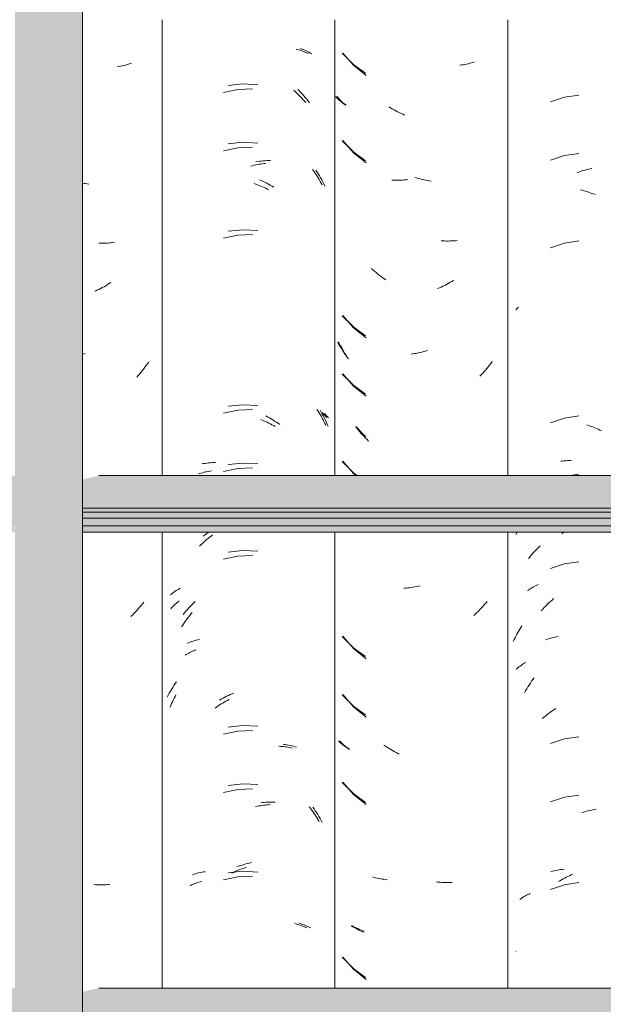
# Model space of a CAD drawing. Header units: metres. Extents: x -28.2 to -1.6, y -1.6 to 5.9.
# Tile 65 of 88: x -15.7 to -15.4, y 3 to 3.5. Entities that reach past the tile are written whole.
import ezdxf

# ---------------------------------------------------------------- set-up
doc = ezdxf.new("R2010")
doc.units = ezdxf.units.M
doc.layers.add('A-GLAZ-CWMG', color=7, linetype='Continuous', lineweight=5)
doc.layers.add('A-ROOF', color=7, linetype='Continuous', lineweight=5)

# ---------------------------------------------------------------- blocks, each defined once
blk = doc.blocks.new('FP_86-CASA 4')
at = {"layer": 'A-GLAZ-CWMG', "color": 9, "true_color": 0xc0c0c0}
for p, q in [((-16.53344, 3.36403), (-16.53303, 3.36454)), ((-16.53303, 3.36454), (-16.5326, 3.36503)), ((-16.5326, 3.36503), (-16.53215, 3.36552)), ((-16.51025, 3.28584), (-16.50937, 3.28595)), ((-16.50937, 3.28595), (-16.50849, 3.28604)), ((-16.50849, 3.28604), (-16.5076, 3.28612)), ((-16.5076, 3.28612), (-16.5067, 3.28617)), ((-16.5067, 3.28617), (-16.5058, 3.28622)), ((-16.5058, 3.28622), (-16.50489, 3.28624)), ((-16.53344, 3.24775), (-16.53299, 3.24883)), ((-16.50965, 3.24842), (-16.50877, 3.24906)), ((-16.52477, 3.22068), (-16.52408, 3.22107)), ((-16.52408, 3.22107), (-16.52338, 3.22145)), ((-16.52338, 3.22145), (-16.52267, 3.22181)), ((-16.52267, 3.22181), (-16.52195, 3.22216)), ((-16.52738, 3.219), (-16.52675, 3.21944)), ((-16.52675, 3.21944), (-16.5261, 3.21986)), ((-16.5261, 3.21986), (-16.52544, 3.22028)), ((-16.52544, 3.22028), (-16.52477, 3.22068)), ((-16.51879, 3.2102), (-16.518, 3.21102)), ((-16.518, 3.21102), (-16.51721, 3.21181)), ((-16.51721, 3.21181), (-16.51641, 3.2126)), ((-16.51641, 3.2126), (-16.51559, 3.21336)), ((-16.51559, 3.21336), (-16.51477, 3.21411)), ((-16.51477, 3.21411), (-16.51394, 3.21485)), ((-16.52032, 3.20853), (-16.51956, 3.20938)), ((-16.51956, 3.20938), (-16.51879, 3.2102)), ((-16.51816, 3.19355), (-16.51737, 3.19381)), ((-16.51737, 3.19381), (-16.51657, 3.19406)), ((-16.51657, 3.19406), (-16.51576, 3.19429)), ((-16.51576, 3.19429), (-16.51494, 3.19451)), ((-16.51494, 3.19451), (-16.51411, 3.19471)), ((-16.51411, 3.19471), (-16.51327, 3.19489)), ((-16.51327, 3.19489), (-16.51242, 3.19506)), ((-16.51242, 3.19506), (-16.51156, 3.19521)), ((-16.52725, 3.16922), (-16.52662, 3.17019)), ((-16.52662, 3.17019), (-16.52597, 3.17116)), ((-16.52597, 3.17116), (-16.52531, 3.17211)), ((-16.52531, 3.17211), (-16.52463, 3.17305)), ((-16.52463, 3.17305), (-16.52394, 3.17397)), ((-16.52908, 3.16622), (-16.52848, 3.16723)), ((-16.52848, 3.16723), (-16.52788, 3.16823)), ((-16.52788, 3.16823), (-16.52725, 3.16922)), ((-16.51536, 3.07383), (-16.51454, 3.07404)), ((-16.51454, 3.07404), (-16.5137, 3.07423)), ((-16.5137, 3.07423), (-16.51286, 3.0744)), ((-16.51286, 3.0744), (-16.51201, 3.07456)), ((-16.51201, 3.07456), (-16.51115, 3.07471)), ((-16.51115, 3.07471), (-16.51028, 3.07483)), ((-16.51028, 3.07483), (-16.5094, 3.07494)), ((-16.5094, 3.07494), (-16.50852, 3.07504)), ((-16.53344, 3.03246), (-16.53337, 3.03255))]:
    blk.add_line(p, q, dxfattribs=at)
blk = doc.blocks.new('FP_87-CASA 4')
at = {"layer": 'A-GLAZ-CWMG', "color": 9, "true_color": 0xc0c0c0}
for p, q in [((-16.62297, 3.49679), (-16.6174, 3.49049)), ((-16.56153, 3.49063), (-16.5624, 3.49051)), ((-16.56067, 3.49077), (-16.56153, 3.49063)), ((-16.55982, 3.49093), (-16.56067, 3.49077)), ((-16.55897, 3.4911), (-16.55982, 3.49093)), ((-16.55814, 3.49129), (-16.55897, 3.4911)), ((-16.55731, 3.49149), (-16.55814, 3.49129)), ((-16.55649, 3.49171), (-16.55731, 3.49149)), ((-16.55567, 3.49194), (-16.55649, 3.49171)), ((-16.55487, 3.49219), (-16.55567, 3.49194)), ((-16.6174, 3.49049), (-16.61085, 3.48518)), ((-16.62565, 3.47398), (-16.62613, 3.47454)), ((-16.62516, 3.47342), (-16.62565, 3.47398)), ((-16.62465, 3.47288), (-16.62516, 3.47342)), ((-16.62413, 3.47234), (-16.62465, 3.47288)), ((-16.6236, 3.47181), (-16.62413, 3.47234)), ((-16.62305, 3.4713), (-16.6236, 3.47181)), ((-16.62248, 3.47079), (-16.62305, 3.4713)), ((-16.6219, 3.47029), (-16.62248, 3.47079)), ((-16.62131, 3.46981), (-16.6219, 3.47029)), ((-16.59827, 3.4685), (-16.59916, 3.46904)), ((-16.59737, 3.46797), (-16.59827, 3.4685)), ((-16.59647, 3.46745), (-16.59737, 3.46797)), ((-16.59557, 3.46696), (-16.59647, 3.46745)), ((-16.59466, 3.46648), (-16.59557, 3.46696)), ((-16.59374, 3.46601), (-16.59466, 3.46648)), ((-16.59283, 3.46557), (-16.59374, 3.46601)), ((-16.5919, 3.46514), (-16.59283, 3.46557)), ((-16.59098, 3.46472), (-16.5919, 3.46514)), ((-16.62297, 3.45158), (-16.6174, 3.44527)), ((-16.6174, 3.44527), (-16.61085, 3.43997)), ((-16.59664, 3.43105), (-16.59754, 3.43109)), ((-16.59573, 3.43103), (-16.59664, 3.43105)), ((-16.59482, 3.43103), (-16.59573, 3.43103)), ((-16.59391, 3.43104), (-16.59482, 3.43103)), ((-16.59299, 3.43107), (-16.59391, 3.43104)), ((-16.59207, 3.43111), (-16.59299, 3.43107)), ((-16.59115, 3.43118), (-16.59207, 3.43111)), ((-16.59022, 3.43126), (-16.59115, 3.43118)), ((-16.58929, 3.43135), (-16.59022, 3.43126)), ((-16.58479, 3.43228), (-16.58573, 3.43258)), ((-16.58385, 3.43199), (-16.58479, 3.43228)), ((-16.58291, 3.43173), (-16.58385, 3.43199)), ((-16.58197, 3.43148), (-16.58291, 3.43173)), ((-16.58103, 3.43125), (-16.58197, 3.43148)), ((-16.58008, 3.43103), (-16.58103, 3.43125)), ((-16.57914, 3.43084), (-16.58008, 3.43103)), ((-16.5782, 3.43066), (-16.57914, 3.43084)), ((-16.57726, 3.43049), (-16.5782, 3.43066)), ((-16.57111, 3.3997), (-16.57203, 3.39975)), ((-16.57019, 3.39967), (-16.57111, 3.3997)), ((-16.56927, 3.39965), (-16.57019, 3.39967)), ((-16.56836, 3.39965), (-16.56927, 3.39965)), ((-16.56746, 3.39967), (-16.56836, 3.39965)), ((-16.56656, 3.3997), (-16.56746, 3.39967)), ((-16.56566, 3.39975), (-16.56656, 3.3997)), ((-16.56477, 3.39982), (-16.56566, 3.39975)), ((-16.56389, 3.3999), (-16.56477, 3.39982)), ((-16.60744, 3.38473), (-16.60825, 3.38544)), ((-16.60662, 3.38403), (-16.60744, 3.38473)), ((-16.60579, 3.38335), (-16.60662, 3.38403)), ((-16.60495, 3.38268), (-16.60579, 3.38335)), ((-16.60411, 3.38203), (-16.60495, 3.38268)), ((-16.60326, 3.38139), (-16.60411, 3.38203)), ((-16.6024, 3.38077), (-16.60326, 3.38139)), ((-16.60153, 3.38017), (-16.6024, 3.38077)), ((-16.60066, 3.37958), (-16.60153, 3.38017)), ((-16.56665, 3.37867), (-16.56755, 3.37816)), ((-16.56575, 3.3792), (-16.56665, 3.37867)), ((-16.57305, 3.37545), (-16.57398, 3.37506)), ((-16.57212, 3.37586), (-16.57305, 3.37545)), ((-16.5712, 3.37629), (-16.57212, 3.37586)), ((-16.57028, 3.37673), (-16.5712, 3.37629)), ((-16.56936, 3.37719), (-16.57028, 3.37673)), ((-16.56845, 3.37767), (-16.56936, 3.37719)), ((-16.56755, 3.37816), (-16.56845, 3.37767)), ((-16.62297, 3.36115), (-16.6174, 3.35484)), ((-16.6174, 3.35484), (-16.61085, 3.34954)), ((-16.6246, 3.34657), (-16.62511, 3.34759)), ((-16.62408, 3.34555), (-16.6246, 3.34657)), ((-16.62354, 3.34455), (-16.62408, 3.34555)), ((-16.62299, 3.34355), (-16.62354, 3.34455)), ((-16.62243, 3.34257), (-16.62299, 3.34355)), ((-16.57924, 3.34303), (-16.58018, 3.34275)), ((-16.62185, 3.34159), (-16.62243, 3.34257)), ((-16.62125, 3.34063), (-16.62185, 3.34159)), ((-16.62065, 3.33968), (-16.62125, 3.34063)), ((-16.62003, 3.33874), (-16.62065, 3.33968)), ((-16.58676, 3.34127), (-16.5877, 3.34113)), ((-16.58582, 3.34143), (-16.58676, 3.34127)), ((-16.58488, 3.3416), (-16.58582, 3.34143)), ((-16.58394, 3.3418), (-16.58488, 3.3416)), ((-16.583, 3.34201), (-16.58394, 3.3418)), ((-16.58206, 3.34224), (-16.583, 3.34201)), ((-16.58112, 3.34248), (-16.58206, 3.34224)), ((-16.58018, 3.34275), (-16.58112, 3.34248)), ((-16.54915, 3.33297), (-16.54988, 3.33214)), ((-16.54843, 3.33381), (-16.54915, 3.33297)), ((-16.54773, 3.33467), (-16.54843, 3.33381)), ((-16.54703, 3.33554), (-16.54773, 3.33467)), ((-16.54635, 3.33642), (-16.54703, 3.33554)), ((-16.54568, 3.33732), (-16.54635, 3.33642)), ((-16.62297, 3.33101), (-16.6174, 3.3247)), ((-16.55136, 3.33051), (-16.55212, 3.32972)), ((-16.55061, 3.33132), (-16.55136, 3.33051)), ((-16.54988, 3.33214), (-16.55061, 3.33132)), ((-16.6174, 3.3247), (-16.61085, 3.3194)), ((-16.61561, 3.30267), (-16.61631, 3.30353)), ((-16.6149, 3.30182), (-16.61561, 3.30267)), ((-16.61417, 3.30098), (-16.6149, 3.30182)), ((-16.61344, 3.30016), (-16.61417, 3.30098)), ((-16.61269, 3.29935), (-16.61344, 3.30016)), ((-16.61194, 3.29856), (-16.61269, 3.29935)), ((-16.61117, 3.29778), (-16.61194, 3.29856)), ((-16.61039, 3.29701), (-16.61117, 3.29778)), ((-16.60961, 3.29626), (-16.61039, 3.29701)), ((-16.62297, 3.28579), (-16.6174, 3.27949)), ((-16.6174, 3.27949), (-16.61605, 3.27839)), ((-16.58481, 3.22105), (-16.58575, 3.22087)), ((-16.58387, 3.22124), (-16.58481, 3.22105)), ((-16.58292, 3.22146), (-16.58387, 3.22124)), ((-16.59042, 3.22024), (-16.59135, 3.22016)), ((-16.58949, 3.22033), (-16.59042, 3.22024)), ((-16.58856, 3.22044), (-16.58949, 3.22033)), ((-16.58762, 3.22057), (-16.58856, 3.22044)), ((-16.58668, 3.22071), (-16.58762, 3.22057)), ((-16.58575, 3.22087), (-16.58668, 3.22071)), ((-16.55055, 3.21082), (-16.5513, 3.21001)), ((-16.54981, 3.21163), (-16.55055, 3.21082)), ((-16.54909, 3.21247), (-16.54981, 3.21163)), ((-16.54837, 3.21331), (-16.54909, 3.21247)), ((-16.55439, 3.20693), (-16.55519, 3.20619)), ((-16.55361, 3.20768), (-16.55439, 3.20693)), ((-16.55283, 3.20844), (-16.55361, 3.20768)), ((-16.55206, 3.20922), (-16.55283, 3.20844)), ((-16.5513, 3.21001), (-16.55206, 3.20922)), ((-16.62297, 3.19536), (-16.6174, 3.18906)), ((-16.6174, 3.18906), (-16.61085, 3.18375)), ((-16.62297, 3.16522), (-16.6174, 3.15892)), ((-16.6174, 3.15892), (-16.61085, 3.15361)), ((-16.6242, 3.14084), (-16.62472, 3.14138)), ((-16.62367, 3.14031), (-16.6242, 3.14084)), ((-16.62312, 3.13979), (-16.62367, 3.14031)), ((-16.62256, 3.13929), (-16.62312, 3.13979)), ((-16.62198, 3.13879), (-16.62256, 3.13929)), ((-16.62139, 3.1383), (-16.62198, 3.13879)), ((-16.62079, 3.13783), (-16.62139, 3.1383)), ((-16.62017, 3.13736), (-16.62079, 3.13783)), ((-16.61954, 3.13691), (-16.62017, 3.13736)), ((-16.6008, 3.13853), (-16.60168, 3.13913)), ((-16.59993, 3.13796), (-16.6008, 3.13853)), ((-16.59904, 3.1374), (-16.59993, 3.13796)), ((-16.59815, 3.13685), (-16.59904, 3.1374)), ((-16.59725, 3.13633), (-16.59815, 3.13685)), ((-16.59635, 3.13582), (-16.59725, 3.13633)), ((-16.59545, 3.13532), (-16.59635, 3.13582)), ((-16.59454, 3.13484), (-16.59545, 3.13532)), ((-16.59362, 3.13438), (-16.59454, 3.13484)), ((-16.62297, 3.12001), (-16.6174, 3.1137)), ((-16.6174, 3.1137), (-16.61085, 3.1084)), ((-16.60681, 3.07079), (-16.60763, 3.07102)), ((-16.60598, 3.07059), (-16.60681, 3.07079)), ((-16.60515, 3.07039), (-16.60598, 3.07059)), ((-16.6043, 3.07022), (-16.60515, 3.07039)), ((-16.60345, 3.07005), (-16.6043, 3.07022)), ((-16.6026, 3.06991), (-16.60345, 3.07005)), ((-16.60173, 3.06978), (-16.6026, 3.06991)), ((-16.60086, 3.06966), (-16.60173, 3.06978)), ((-16.59998, 3.06957), (-16.60086, 3.06966)), ((-16.57376, 3.06832), (-16.57469, 3.06842)), ((-16.57283, 3.06824), (-16.57376, 3.06832)), ((-16.57191, 3.06818), (-16.57283, 3.06824)), ((-16.57099, 3.06813), (-16.57191, 3.06818)), ((-16.57007, 3.0681), (-16.57099, 3.06813)), ((-16.56915, 3.06808), (-16.57007, 3.0681)), ((-16.56824, 3.06809), (-16.56915, 3.06808)), ((-16.56734, 3.0681), (-16.56824, 3.06809)), ((-16.56644, 3.06814), (-16.56734, 3.0681)), ((-16.61778, 3.04531), (-16.61844, 3.04573)), ((-16.6171, 3.0449), (-16.61778, 3.04531)), ((-16.61642, 3.04451), (-16.6171, 3.0449)), ((-16.61572, 3.04412), (-16.61642, 3.04451)), ((-16.615, 3.04375), (-16.61572, 3.04412)), ((-16.61428, 3.04339), (-16.615, 3.04375)), ((-16.61355, 3.04305), (-16.61428, 3.04339)), ((-16.6128, 3.04271), (-16.61355, 3.04305)), ((-16.61205, 3.0424), (-16.6128, 3.04271)), ((-16.62297, 3.02958), (-16.6174, 3.02327)), ((-16.6174, 3.02327), (-16.61085, 3.01797))]:
    blk.add_line(p, q, dxfattribs=at)
blk = doc.blocks.new('FP_88-CASA 4')
at = {"layer": 'A-GLAZ-CWMG', "color": 9, "true_color": 0xc0c0c0}
for p, q in [((-16.64491, 3.49913), (-16.64414, 3.49884)), ((-16.64414, 3.49884), (-16.64338, 3.49854)), ((-16.64338, 3.49854), (-16.64263, 3.49822)), ((-16.64263, 3.49822), (-16.64189, 3.49789)), ((-16.64189, 3.49789), (-16.64116, 3.49754)), ((-16.64116, 3.49754), (-16.64045, 3.49718)), ((-16.64045, 3.49718), (-16.63975, 3.4968)), ((-16.63975, 3.4968), (-16.63906, 3.49642)), ((-16.67459, 3.48083), (-16.68219, 3.48006)), ((-16.66696, 3.48042), (-16.67459, 3.48083)), ((-16.64618, 3.47793), (-16.64539, 3.47713)), ((-16.64539, 3.47713), (-16.64461, 3.47631)), ((-16.64461, 3.47631), (-16.64384, 3.47548)), ((-16.64384, 3.47548), (-16.64309, 3.47463)), ((-16.64309, 3.47463), (-16.64234, 3.47377)), ((-16.64234, 3.47377), (-16.64161, 3.47289)), ((-16.64161, 3.47289), (-16.64089, 3.472)), ((-16.64089, 3.472), (-16.64018, 3.4711)), ((-16.67459, 3.45069), (-16.68219, 3.44992)), ((-16.66696, 3.45028), (-16.67459, 3.45069)), ((-16.66785, 3.44058), (-16.6669, 3.44073)), ((-16.6669, 3.44073), (-16.66595, 3.44087)), ((-16.66595, 3.44087), (-16.66501, 3.44098)), ((-16.66501, 3.44098), (-16.66407, 3.44108)), ((-16.66407, 3.44108), (-16.66313, 3.44116)), ((-16.66313, 3.44116), (-16.6622, 3.44122)), ((-16.6622, 3.44122), (-16.66127, 3.44127)), ((-16.66127, 3.44127), (-16.66034, 3.44129)), ((-16.63684, 3.43625), (-16.63621, 3.43526)), ((-16.63621, 3.43526), (-16.63559, 3.43427)), ((-16.66608, 3.43134), (-16.66513, 3.43092)), ((-16.66513, 3.43092), (-16.66419, 3.43048)), ((-16.66419, 3.43048), (-16.66326, 3.43002)), ((-16.66326, 3.43002), (-16.66232, 3.42955)), ((-16.66232, 3.42955), (-16.66139, 3.42905)), ((-16.63559, 3.43427), (-16.63499, 3.43327)), ((-16.63499, 3.43327), (-16.63441, 3.43225)), ((-16.63441, 3.43225), (-16.63384, 3.43122)), ((-16.63384, 3.43122), (-16.63328, 3.43018)), ((-16.63328, 3.43018), (-16.63274, 3.42913)), ((-16.66139, 3.42905), (-16.66047, 3.42854)), ((-16.66047, 3.42854), (-16.65955, 3.42802)), ((-16.65955, 3.42802), (-16.65863, 3.42747)), ((-16.63274, 3.42913), (-16.63221, 3.42807)), ((-16.67459, 3.40548), (-16.68219, 3.40471)), ((-16.66696, 3.40507), (-16.67459, 3.40548)), ((-16.67459, 3.31505), (-16.68219, 3.31428)), ((-16.66696, 3.31464), (-16.67459, 3.31505)), ((-16.66281, 3.30922), (-16.66187, 3.30874)), ((-16.66187, 3.30874), (-16.66095, 3.30824)), ((-16.66095, 3.30824), (-16.66003, 3.30772)), ((-16.66003, 3.30772), (-16.65911, 3.30718)), ((-16.63471, 3.31221), (-16.63413, 3.31119)), ((-16.63413, 3.31119), (-16.63357, 3.31015)), ((-16.63357, 3.31015), (-16.63302, 3.30911)), ((-16.63302, 3.30911), (-16.63248, 3.30805)), ((-16.63248, 3.30805), (-16.63197, 3.30699)), ((-16.6324, 3.31048), (-16.63187, 3.30994)), ((-16.63187, 3.30994), (-16.63135, 3.30938)), ((-16.63135, 3.30938), (-16.63086, 3.30881)), ((-16.63086, 3.30881), (-16.63038, 3.30824)), ((-16.65911, 3.30718), (-16.6582, 3.30663)), ((-16.6582, 3.30663), (-16.65729, 3.30606)), ((-16.65729, 3.30606), (-16.65639, 3.30547)), ((-16.65639, 3.30547), (-16.6555, 3.30486)), ((-16.63197, 3.30699), (-16.63147, 3.30592)), ((-16.63147, 3.30592), (-16.63098, 3.30483)), ((-16.63098, 3.30483), (-16.63051, 3.30374)), ((-16.6958, 3.28444), (-16.69494, 3.2846)), ((-16.69494, 3.2846), (-16.69408, 3.28473)), ((-16.69408, 3.28473), (-16.69321, 3.28485)), ((-16.69321, 3.28485), (-16.69233, 3.28496)), ((-16.69233, 3.28496), (-16.69144, 3.28505)), ((-16.69144, 3.28505), (-16.69055, 3.28512)), ((-16.69055, 3.28512), (-16.68965, 3.28517)), ((-16.68965, 3.28517), (-16.68875, 3.2852)), ((-16.67459, 3.2849), (-16.68219, 3.28414)), ((-16.66696, 3.28449), (-16.67459, 3.2849)), ((-16.69521, 3.24705), (-16.69435, 3.24774)), ((-16.69435, 3.24774), (-16.69348, 3.2484)), ((-16.69348, 3.2484), (-16.69261, 3.24905)), ((-16.67459, 3.23969), (-16.68219, 3.23892)), ((-16.66696, 3.23928), (-16.67459, 3.23969)), ((-16.71221, 3.21672), (-16.71161, 3.21719)), ((-16.71161, 3.21719), (-16.71101, 3.21765)), ((-16.71101, 3.21765), (-16.71039, 3.2181)), ((-16.71039, 3.2181), (-16.70975, 3.21854)), ((-16.70975, 3.21854), (-16.7091, 3.21897)), ((-16.7091, 3.21897), (-16.70844, 3.21938)), ((-16.70844, 3.21938), (-16.70777, 3.21978)), ((-16.70777, 3.21978), (-16.70708, 3.22017)), ((-16.70254, 3.21006), (-16.70177, 3.21089)), ((-16.70177, 3.21089), (-16.70098, 3.2117)), ((-16.70098, 3.2117), (-16.70018, 3.21249)), ((-16.70018, 3.21249), (-16.69938, 3.21327)), ((-16.70552, 3.20662), (-16.7048, 3.2075)), ((-16.7048, 3.2075), (-16.70406, 3.20837)), ((-16.70406, 3.20837), (-16.7033, 3.20922)), ((-16.7033, 3.20922), (-16.70254, 3.21006)), ((-16.70346, 3.19175), (-16.70269, 3.19205)), ((-16.70269, 3.19205), (-16.70192, 3.19234)), ((-16.70192, 3.19234), (-16.70114, 3.19262)), ((-16.70114, 3.19262), (-16.70035, 3.19287)), ((-16.70035, 3.19287), (-16.69954, 3.19312)), ((-16.69954, 3.19312), (-16.69873, 3.19334)), ((-16.69873, 3.19334), (-16.6979, 3.19355)), ((-16.6979, 3.19355), (-16.69707, 3.19375)), ((-16.71026, 3.16994), (-16.70962, 3.17091)), ((-16.70962, 3.17091), (-16.70897, 3.17188)), ((-16.71323, 3.16489), (-16.71267, 3.16593)), ((-16.71267, 3.16593), (-16.71209, 3.16695)), ((-16.71209, 3.16695), (-16.71149, 3.16796)), ((-16.71149, 3.16796), (-16.71088, 3.16895)), ((-16.71088, 3.16895), (-16.71026, 3.16994)), ((-16.68208, 3.16482), (-16.68114, 3.16525)), ((-16.68114, 3.16525), (-16.6802, 3.16566)), ((-16.6802, 3.16566), (-16.67925, 3.16605)), ((-16.71378, 3.16385), (-16.71323, 3.16489)), ((-16.68674, 3.16242), (-16.68582, 3.16293)), ((-16.68582, 3.16293), (-16.68489, 3.16343)), ((-16.68489, 3.16343), (-16.68396, 3.16392)), ((-16.68396, 3.16392), (-16.68302, 3.16438)), ((-16.68302, 3.16438), (-16.68208, 3.16482)), ((-16.67459, 3.14926), (-16.68219, 3.14849)), ((-16.66696, 3.14885), (-16.67459, 3.14926)), ((-16.65356, 3.13949), (-16.65269, 3.13937)), ((-16.65269, 3.13937), (-16.65183, 3.13923)), ((-16.65183, 3.13923), (-16.65098, 3.13908)), ((-16.65098, 3.13908), (-16.65013, 3.1389)), ((-16.65013, 3.1389), (-16.64929, 3.13872)), ((-16.64929, 3.13872), (-16.64847, 3.13851)), ((-16.64847, 3.13851), (-16.64765, 3.13829)), ((-16.64765, 3.13829), (-16.64684, 3.13806)), ((-16.67459, 3.11912), (-16.68219, 3.11835)), ((-16.66696, 3.11871), (-16.67459, 3.11912)), ((-16.66543, 3.10936), (-16.66449, 3.10947)), ((-16.66449, 3.10947), (-16.66355, 3.10956)), ((-16.66355, 3.10956), (-16.66262, 3.10963)), ((-16.66262, 3.10963), (-16.66169, 3.10968)), ((-16.66169, 3.10968), (-16.66076, 3.10971)), ((-16.66076, 3.10971), (-16.65984, 3.10973)), ((-16.65984, 3.10973), (-16.65892, 3.10973)), ((-16.65892, 3.10973), (-16.65801, 3.10971)), ((-16.6385, 3.10712), (-16.63784, 3.10617)), ((-16.63784, 3.10617), (-16.63719, 3.10521)), ((-16.63719, 3.10521), (-16.63655, 3.10423)), ((-16.63655, 3.10423), (-16.63593, 3.10325)), ((-16.63593, 3.10325), (-16.63532, 3.10225)), ((-16.63532, 3.10225), (-16.63473, 3.10124)), ((-16.63473, 3.10124), (-16.63415, 3.10022)), ((-16.63415, 3.10022), (-16.63358, 3.09918)), ((-16.67113, 3.0782), (-16.67017, 3.07842)), ((-16.69667, 3.07327), (-16.69582, 3.07344)), ((-16.69582, 3.07344), (-16.69497, 3.07359)), ((-16.69497, 3.07359), (-16.6941, 3.07373)), ((-16.67459, 3.07391), (-16.68219, 3.07314)), ((-16.67781, 3.07618), (-16.67686, 3.07652)), ((-16.67686, 3.07652), (-16.6759, 3.07685)), ((-16.6759, 3.07685), (-16.67495, 3.07716)), ((-16.67495, 3.07716), (-16.67399, 3.07745)), ((-16.66696, 3.0735), (-16.67459, 3.07391)), ((-16.67399, 3.07745), (-16.67304, 3.07772)), ((-16.67304, 3.07772), (-16.67208, 3.07797)), ((-16.67208, 3.07797), (-16.67113, 3.0782)), ((-16.70076, 3.07217), (-16.69996, 3.07242)), ((-16.69996, 3.07242), (-16.69915, 3.07266)), ((-16.69915, 3.07266), (-16.69833, 3.07288)), ((-16.69833, 3.07288), (-16.6975, 3.07308)), ((-16.6975, 3.07308), (-16.69667, 3.07327)), ((-16.64564, 3.04724), (-16.64486, 3.04697)), ((-16.64486, 3.04697), (-16.64409, 3.04668)), ((-16.64409, 3.04668), (-16.64333, 3.04637)), ((-16.64333, 3.04637), (-16.64258, 3.04605)), ((-16.64258, 3.04605), (-16.64184, 3.04572)), ((-16.64184, 3.04572), (-16.64112, 3.04537)), ((-16.64112, 3.04537), (-16.6404, 3.04501)), ((-16.6404, 3.04501), (-16.6397, 3.04464))]:
    blk.add_line(p, q, dxfattribs=at)
blk = doc.blocks.new('Rectangular Mullion - Telha Fibrocimento - Ondulada-V85-CASA 4')
at = {"layer": 'A-GLAZ-CWMG'}
for p, q in [((-16.53757, 3.27839), (-16.53757, 3.51402)), ((-16.53757, 3.0136), (-16.53757, 3.24922))]:
    blk.add_line(p, q, dxfattribs=at)
for name in ['FP_88-CASA 4', 'FP_86-CASA 4', 'FP_87-CASA 4']:
    blk.add_blockref(name, (0, 0), dxfattribs=at)
blk = doc.blocks.new('FP_107-CASA 4')
at = {"layer": 'A-GLAZ-CWMG', "color": 9, "true_color": 0xc0c0c0}
for p, q in [((-16.5084, 3.4739), (-16.51555, 3.47152)), ((-16.50093, 3.47502), (-16.5084, 3.4739)), ((-16.50093, 3.44487), (-16.5084, 3.44376)), ((-16.5084, 3.44376), (-16.51555, 3.44138)), ((-16.50181, 3.43501), (-16.50097, 3.4353)), ((-16.50097, 3.4353), (-16.50013, 3.43559)), ((-16.50013, 3.43559), (-16.49929, 3.43586)), ((-16.49929, 3.43586), (-16.49845, 3.43611)), ((-16.49845, 3.43611), (-16.49761, 3.43634)), ((-16.49761, 3.43634), (-16.49677, 3.43656)), ((-16.49677, 3.43656), (-16.49593, 3.43676)), ((-16.49593, 3.43676), (-16.4951, 3.43695)), ((-16.4951, 3.43695), (-16.49426, 3.43712)), ((-16.50005, 3.4261), (-16.49921, 3.42589)), ((-16.49921, 3.42589), (-16.49837, 3.42566)), ((-16.49837, 3.42566), (-16.49753, 3.42541)), ((-16.49753, 3.42541), (-16.49669, 3.42515)), ((-16.49669, 3.42515), (-16.49585, 3.42487)), ((-16.49585, 3.42487), (-16.49501, 3.42458)), ((-16.49501, 3.42458), (-16.49418, 3.42427)), ((-16.49418, 3.42427), (-16.49334, 3.42395)), ((-16.49334, 3.42395), (-16.49251, 3.4236)), ((-16.50093, 3.39966), (-16.5084, 3.39855)), ((-16.5084, 3.39855), (-16.51555, 3.39616)), ((-16.5084, 3.30812), (-16.51555, 3.30574)), ((-16.50093, 3.30923), (-16.5084, 3.30812)), ((-16.49676, 3.3046), (-16.49592, 3.30433)), ((-16.49592, 3.30433), (-16.49508, 3.30403)), ((-16.49508, 3.30403), (-16.49425, 3.30373)), ((-16.49425, 3.30373), (-16.49341, 3.3034)), ((-16.49341, 3.3034), (-16.49258, 3.30306)), ((-16.49258, 3.30306), (-16.49175, 3.30271)), ((-16.49175, 3.30271), (-16.49092, 3.30233)), ((-16.49092, 3.30233), (-16.49009, 3.30194)), ((-16.49009, 3.30194), (-16.48927, 3.30154)), ((-16.50093, 3.27909), (-16.50559, 3.27839)), ((-16.52232, 3.24079), (-16.52161, 3.24149)), ((-16.52161, 3.24149), (-16.5209, 3.24217)), ((-16.52696, 3.23556), (-16.52633, 3.23634)), ((-16.52633, 3.23634), (-16.52568, 3.23712)), ((-16.52568, 3.23712), (-16.52503, 3.23788)), ((-16.52503, 3.23788), (-16.52437, 3.23862)), ((-16.52437, 3.23862), (-16.52369, 3.23936)), ((-16.52369, 3.23936), (-16.52301, 3.24008)), ((-16.52301, 3.24008), (-16.52232, 3.24079)), ((-16.5084, 3.23276), (-16.51555, 3.23038)), ((-16.50093, 3.23387), (-16.5084, 3.23276)), ((-16.53086, 3.19993), (-16.53031, 3.20079)), ((-16.53391, 3.1946), (-16.53343, 3.19551)), ((-16.53343, 3.19551), (-16.53294, 3.19642)), ((-16.53294, 3.19642), (-16.53244, 3.19731)), ((-16.53244, 3.19731), (-16.53193, 3.19819)), ((-16.53193, 3.19819), (-16.5314, 3.19907)), ((-16.5314, 3.19907), (-16.53086, 3.19993)), ((-16.53482, 3.19275), (-16.53437, 3.19368)), ((-16.53437, 3.19368), (-16.53391, 3.1946)), ((-16.53133, 3.17997), (-16.53078, 3.18036)), ((-16.53078, 3.18036), (-16.53022, 3.18074)), ((-16.53022, 3.18074), (-16.52965, 3.18111)), ((-16.52965, 3.18111), (-16.52907, 3.18147)), ((-16.52907, 3.18147), (-16.52848, 3.18182)), ((-16.53339, 3.1783), (-16.53289, 3.17873)), ((-16.53289, 3.17873), (-16.53238, 3.17915)), ((-16.53238, 3.17915), (-16.53186, 3.17956)), ((-16.53186, 3.17956), (-16.53133, 3.17997)), ((-16.5182, 3.15414), (-16.51745, 3.15476)), ((-16.51745, 3.15476), (-16.5167, 3.15536)), ((-16.5167, 3.15536), (-16.51593, 3.15595)), ((-16.51593, 3.15595), (-16.51516, 3.15652)), ((-16.51516, 3.15652), (-16.51439, 3.15707)), ((-16.51439, 3.15707), (-16.51361, 3.15762)), ((-16.51361, 3.15762), (-16.51282, 3.15814)), ((-16.51968, 3.15287), (-16.51894, 3.15351)), ((-16.51894, 3.15351), (-16.5182, 3.15414)), ((-16.5084, 3.14233), (-16.51555, 3.13995)), ((-16.50093, 3.14345), (-16.5084, 3.14233)), ((-16.5084, 3.11219), (-16.51555, 3.10981)), ((-16.50093, 3.1133), (-16.5084, 3.11219)), ((-16.49941, 3.10425), (-16.49857, 3.1045)), ((-16.49857, 3.1045), (-16.49773, 3.10474)), ((-16.49773, 3.10474), (-16.49689, 3.10496)), ((-16.49689, 3.10496), (-16.49605, 3.10517)), ((-16.49605, 3.10517), (-16.49521, 3.10536)), ((-16.49521, 3.10536), (-16.49437, 3.10553)), ((-16.49437, 3.10553), (-16.49353, 3.10569)), ((-16.49353, 3.10569), (-16.4927, 3.10583)), ((-16.4927, 3.10583), (-16.49187, 3.10595)), ((-16.51147, 3.06858), (-16.51066, 3.06906)), ((-16.51066, 3.06906), (-16.50986, 3.06953)), ((-16.50986, 3.06953), (-16.50905, 3.06999)), ((-16.50905, 3.06999), (-16.50823, 3.07043)), ((-16.50823, 3.07043), (-16.50741, 3.07085)), ((-16.50741, 3.07085), (-16.50659, 3.07126)), ((-16.50659, 3.07126), (-16.50576, 3.07165)), ((-16.50576, 3.07165), (-16.50494, 3.07203)), ((-16.50494, 3.07203), (-16.5041, 3.07239)), ((-16.5084, 3.06698), (-16.51555, 3.06459)), ((-16.50093, 3.06809), (-16.5084, 3.06698)), ((-16.53137, 3.05936), (-16.53083, 3.05975)), ((-16.53083, 3.05975), (-16.53027, 3.06014)), ((-16.53027, 3.06014), (-16.5297, 3.06051)), ((-16.5297, 3.06051), (-16.52912, 3.06087)), ((-16.52912, 3.06087), (-16.52853, 3.06122)), ((-16.52853, 3.06122), (-16.52792, 3.06155)), ((-16.52792, 3.06155), (-16.52731, 3.06188)), ((-16.52731, 3.06188), (-16.52668, 3.06219)), ((-16.52668, 3.06219), (-16.52604, 3.06249))]:
    blk.add_line(p, q, dxfattribs=at)
blk = doc.blocks.new('FP_108-CASA 4')
at = {"layer": 'A-GLAZ-CWMG', "color": 9, "true_color": 0xc0c0c0}
for p, q in [((-16.62325, 3.49668), (-16.61731, 3.49072)), ((-16.61731, 3.49072), (-16.61122, 3.48631)), ((-16.62611, 3.47362), (-16.62671, 3.47422)), ((-16.6255, 3.47304), (-16.62611, 3.47362)), ((-16.62487, 3.47246), (-16.6255, 3.47304)), ((-16.62422, 3.4719), (-16.62487, 3.47246)), ((-16.62355, 3.47136), (-16.62422, 3.4719)), ((-16.62287, 3.47083), (-16.62355, 3.47136)), ((-16.62218, 3.47031), (-16.62287, 3.47083)), ((-16.62146, 3.4698), (-16.62218, 3.47031)), ((-16.62325, 3.45146), (-16.61731, 3.4455)), ((-16.61731, 3.4455), (-16.61122, 3.4411)), ((-16.62325, 3.36104), (-16.61731, 3.35507)), ((-16.61731, 3.35507), (-16.61122, 3.35067)), ((-16.62495, 3.34622), (-16.62558, 3.34733)), ((-16.62431, 3.34512), (-16.62495, 3.34622)), ((-16.62364, 3.34404), (-16.62431, 3.34512)), ((-16.62297, 3.34296), (-16.62364, 3.34404)), ((-16.62227, 3.3419), (-16.62297, 3.34296)), ((-16.62156, 3.34086), (-16.62227, 3.3419)), ((-16.62083, 3.33983), (-16.62156, 3.34086)), ((-16.62009, 3.33881), (-16.62083, 3.33983)), ((-16.62325, 3.33089), (-16.61731, 3.32493)), ((-16.61731, 3.32493), (-16.61122, 3.32053)), ((-16.61534, 3.3029), (-16.61617, 3.30382)), ((-16.6145, 3.30199), (-16.61534, 3.3029)), ((-16.61364, 3.3011), (-16.6145, 3.30199)), ((-16.61278, 3.30023), (-16.61364, 3.3011)), ((-16.6119, 3.29937), (-16.61278, 3.30023)), ((-16.61101, 3.29854), (-16.6119, 3.29937)), ((-16.62325, 3.28568), (-16.61731, 3.27972)), ((-16.61731, 3.27972), (-16.61548, 3.27839)), ((-16.62325, 3.19525), (-16.61731, 3.18929)), ((-16.61731, 3.18929), (-16.61122, 3.18488)), ((-16.62325, 3.16511), (-16.61731, 3.15914)), ((-16.61731, 3.15914), (-16.61122, 3.15474)), ((-16.62451, 3.14059), (-16.62515, 3.14115)), ((-16.62386, 3.14003), (-16.62451, 3.14059)), ((-16.62318, 3.13949), (-16.62386, 3.14003)), ((-16.62249, 3.13897), (-16.62318, 3.13949)), ((-16.62179, 3.13846), (-16.62249, 3.13897)), ((-16.62106, 3.13796), (-16.62179, 3.13846)), ((-16.62033, 3.13748), (-16.62106, 3.13796)), ((-16.61957, 3.13701), (-16.62033, 3.13748)), ((-16.62325, 3.11989), (-16.61731, 3.11393)), ((-16.61731, 3.11393), (-16.61122, 3.10953)), ((-16.61762, 3.04547), (-16.61841, 3.0459)), ((-16.61682, 3.04506), (-16.61762, 3.04547)), ((-16.616, 3.04466), (-16.61682, 3.04506)), ((-16.61517, 3.04428), (-16.616, 3.04466)), ((-16.61433, 3.04391), (-16.61517, 3.04428)), ((-16.61347, 3.04357), (-16.61433, 3.04391)), ((-16.6126, 3.04324), (-16.61347, 3.04357)), ((-16.61172, 3.04292), (-16.6126, 3.04324)), ((-16.62325, 3.02947), (-16.61731, 3.0235)), ((-16.61731, 3.0235), (-16.61122, 3.0191))]:
    blk.add_line(p, q, dxfattribs=at)
blk = doc.blocks.new('FP_109-CASA 4')
at = {"layer": 'A-GLAZ-CWMG', "color": 9, "true_color": 0xc0c0c0}
for p, q in [((-16.64704, 3.49884), (-16.64633, 3.49864)), ((-16.64633, 3.49864), (-16.64562, 3.49842)), ((-16.64562, 3.49842), (-16.64492, 3.49819)), ((-16.64492, 3.49819), (-16.64423, 3.49795)), ((-16.64423, 3.49795), (-16.64355, 3.49769)), ((-16.64355, 3.49769), (-16.64288, 3.49742)), ((-16.64288, 3.49742), (-16.64221, 3.49714)), ((-16.64221, 3.49714), (-16.64156, 3.49685)), ((-16.64156, 3.49685), (-16.64092, 3.49655)), ((-16.6772, 3.47796), (-16.68464, 3.47641)), ((-16.6696, 3.47829), (-16.6772, 3.47796)), ((-16.64837, 3.47755), (-16.64764, 3.47689)), ((-16.64764, 3.47689), (-16.64691, 3.47622)), ((-16.64691, 3.47622), (-16.6462, 3.47553)), ((-16.6462, 3.47553), (-16.64549, 3.47483)), ((-16.64549, 3.47483), (-16.64479, 3.47412)), ((-16.64479, 3.47412), (-16.6441, 3.4734)), ((-16.6441, 3.4734), (-16.64342, 3.47266)), ((-16.64342, 3.47266), (-16.64275, 3.47191)), ((-16.64275, 3.47191), (-16.64209, 3.47115)), ((-16.6772, 3.44782), (-16.68464, 3.44627)), ((-16.6696, 3.44815), (-16.6772, 3.44782)), ((-16.66376, 3.43967), (-16.66292, 3.43976)), ((-16.67049, 3.43837), (-16.66964, 3.43858)), ((-16.66964, 3.43858), (-16.6688, 3.43878)), ((-16.6688, 3.43878), (-16.66795, 3.43897)), ((-16.66795, 3.43897), (-16.66711, 3.43914)), ((-16.66711, 3.43914), (-16.66627, 3.43929)), ((-16.66627, 3.43929), (-16.66543, 3.43943)), ((-16.66543, 3.43943), (-16.66459, 3.43956)), ((-16.66459, 3.43956), (-16.66376, 3.43967)), ((-16.63857, 3.43652), (-16.63797, 3.43569)), ((-16.63797, 3.43569), (-16.63739, 3.43484)), ((-16.63739, 3.43484), (-16.63682, 3.43398)), ((-16.63682, 3.43398), (-16.63626, 3.43312)), ((-16.63626, 3.43312), (-16.63571, 3.43224)), ((-16.63571, 3.43224), (-16.63518, 3.43135)), ((-16.63518, 3.43135), (-16.63465, 3.43046)), ((-16.63465, 3.43046), (-16.63414, 3.42955)), ((-16.63414, 3.42955), (-16.63364, 3.42864)), ((-16.66872, 3.42929), (-16.66787, 3.42899)), ((-16.66787, 3.42899), (-16.66703, 3.42868)), ((-16.66703, 3.42868), (-16.66619, 3.42836)), ((-16.66619, 3.42836), (-16.66535, 3.42802)), ((-16.66535, 3.42802), (-16.66451, 3.42766)), ((-16.66451, 3.42766), (-16.66367, 3.42729)), ((-16.66367, 3.42729), (-16.66284, 3.4269)), ((-16.66284, 3.4269), (-16.66201, 3.4265)), ((-16.66201, 3.4265), (-16.66119, 3.42609)), ((-16.6772, 3.40261), (-16.68464, 3.40106)), ((-16.6696, 3.40293), (-16.6772, 3.40261)), ((-16.6696, 3.31251), (-16.6772, 3.31218)), ((-16.63631, 3.31262), (-16.63576, 3.31174)), ((-16.6772, 3.31218), (-16.68464, 3.31063)), ((-16.66542, 3.30747), (-16.66458, 3.30712)), ((-16.63576, 3.31174), (-16.63522, 3.31086)), ((-16.63522, 3.31086), (-16.6347, 3.30996)), ((-16.6347, 3.30996), (-16.63418, 3.30906)), ((-16.63418, 3.30906), (-16.63368, 3.30814)), ((-16.63384, 3.31103), (-16.63337, 3.31061)), ((-16.63368, 3.30814), (-16.6332, 3.30722)), ((-16.63337, 3.31061), (-16.63291, 3.31018)), ((-16.63291, 3.31018), (-16.63246, 3.30974)), ((-16.63246, 3.30974), (-16.63203, 3.3093)), ((-16.63203, 3.3093), (-16.63161, 3.30885)), ((-16.63161, 3.30885), (-16.63119, 3.30839)), ((-16.66458, 3.30712), (-16.66374, 3.30675)), ((-16.66374, 3.30675), (-16.66291, 3.30637)), ((-16.66291, 3.30637), (-16.66208, 3.30597)), ((-16.66208, 3.30597), (-16.66125, 3.30555)), ((-16.66125, 3.30555), (-16.66043, 3.30512)), ((-16.66043, 3.30512), (-16.65961, 3.30468)), ((-16.65961, 3.30468), (-16.65879, 3.30422)), ((-16.65879, 3.30422), (-16.65798, 3.30375)), ((-16.6332, 3.30722), (-16.63272, 3.30629)), ((-16.63272, 3.30629), (-16.63226, 3.30535)), ((-16.63226, 3.30535), (-16.63181, 3.3044)), ((-16.6772, 3.28203), (-16.68464, 3.28049)), ((-16.6696, 3.28236), (-16.6772, 3.28203)), ((-16.69755, 3.27929), (-16.69684, 3.27951)), ((-16.69684, 3.27951), (-16.69613, 3.27972)), ((-16.69613, 3.27972), (-16.69541, 3.27992)), ((-16.69541, 3.27992), (-16.69468, 3.28011)), ((-16.69468, 3.28011), (-16.69395, 3.28028)), ((-16.69395, 3.28028), (-16.69321, 3.28044)), ((-16.69321, 3.28044), (-16.69246, 3.28059)), ((-16.69246, 3.28059), (-16.6917, 3.28072)), ((-16.6917, 3.28072), (-16.69093, 3.28084)), ((-16.69263, 3.24594), (-16.69187, 3.24655)), ((-16.69187, 3.24655), (-16.69111, 3.24715)), ((-16.69111, 3.24715), (-16.69034, 3.24774)), ((-16.69701, 3.24196), (-16.6963, 3.24266)), ((-16.6963, 3.24266), (-16.69558, 3.24334)), ((-16.69558, 3.24334), (-16.69485, 3.24401)), ((-16.69485, 3.24401), (-16.69412, 3.24466)), ((-16.69412, 3.24466), (-16.69338, 3.24531)), ((-16.69338, 3.24531), (-16.69263, 3.24594)), ((-16.6772, 3.23682), (-16.68464, 3.23527)), ((-16.6696, 3.23715), (-16.6772, 3.23682)), ((-16.71103, 3.21055), (-16.71059, 3.21102)), ((-16.71059, 3.21102), (-16.71013, 3.21148)), ((-16.71013, 3.21148), (-16.70965, 3.21194)), ((-16.70965, 3.21194), (-16.70917, 3.21238)), ((-16.70917, 3.21238), (-16.70867, 3.21282)), ((-16.70867, 3.21282), (-16.70816, 3.21325)), ((-16.70816, 3.21325), (-16.70764, 3.21367)), ((-16.71189, 3.20959), (-16.71147, 3.21007)), ((-16.71147, 3.21007), (-16.71103, 3.21055)), ((-16.70275, 3.20533), (-16.70212, 3.20613)), ((-16.70212, 3.20613), (-16.70148, 3.20692)), ((-16.70148, 3.20692), (-16.70083, 3.20769)), ((-16.70629, 3.20031), (-16.70573, 3.20117)), ((-16.70573, 3.20117), (-16.70516, 3.20203)), ((-16.70516, 3.20203), (-16.70457, 3.20287)), ((-16.70457, 3.20287), (-16.70397, 3.2037)), ((-16.70397, 3.2037), (-16.70336, 3.20452)), ((-16.70336, 3.20452), (-16.70275, 3.20533)), ((-16.70448, 3.18569), (-16.70388, 3.18604)), ((-16.70388, 3.18604), (-16.70327, 3.18638)), ((-16.70327, 3.18638), (-16.70265, 3.18671)), ((-16.70265, 3.18671), (-16.70202, 3.18703)), ((-16.70202, 3.18703), (-16.70138, 3.18734)), ((-16.70138, 3.18734), (-16.70073, 3.18763)), ((-16.70073, 3.18763), (-16.70007, 3.18791)), ((-16.70007, 3.18791), (-16.6994, 3.18819)), ((-16.6994, 3.18819), (-16.69872, 3.18844)), ((-16.70971, 3.16424), (-16.70924, 3.16514)), ((-16.71187, 3.15964), (-16.71146, 3.16058)), ((-16.71146, 3.16058), (-16.71104, 3.16151)), ((-16.71104, 3.16151), (-16.71061, 3.16243)), ((-16.71061, 3.16243), (-16.71017, 3.16334)), ((-16.71017, 3.16334), (-16.70971, 3.16424)), ((-16.68745, 3.15936), (-16.68665, 3.15988)), ((-16.68665, 3.15988), (-16.68585, 3.16039)), ((-16.68585, 3.16039), (-16.68504, 3.16088)), ((-16.68504, 3.16088), (-16.68423, 3.16136)), ((-16.68423, 3.16136), (-16.68342, 3.16183)), ((-16.68342, 3.16183), (-16.6826, 3.16227)), ((-16.6826, 3.16227), (-16.68177, 3.16271)), ((-16.71227, 3.1587), (-16.71187, 3.15964)), ((-16.68902, 3.15828), (-16.68824, 3.15883)), ((-16.68824, 3.15883), (-16.68745, 3.15936)), ((-16.6772, 3.14639), (-16.68464, 3.14484)), ((-16.6696, 3.14672), (-16.6772, 3.14639)), ((-16.656, 3.13854), (-16.6552, 3.13849)), ((-16.6552, 3.13849), (-16.65441, 3.13843)), ((-16.65441, 3.13843), (-16.65363, 3.13836)), ((-16.65363, 3.13836), (-16.65285, 3.13827)), ((-16.65285, 3.13827), (-16.65208, 3.13817)), ((-16.65208, 3.13817), (-16.65131, 3.13806)), ((-16.65131, 3.13806), (-16.65055, 3.13793)), ((-16.65055, 3.13793), (-16.6498, 3.13779)), ((-16.6498, 3.13779), (-16.64905, 3.13763)), ((-16.6772, 3.11625), (-16.68464, 3.1147)), ((-16.6696, 3.11658), (-16.6772, 3.11625)), ((-16.66807, 3.10737), (-16.66722, 3.10755)), ((-16.66722, 3.10755), (-16.66638, 3.1077)), ((-16.66638, 3.1077), (-16.66554, 3.10784)), ((-16.66554, 3.10784), (-16.6647, 3.10797)), ((-16.6647, 3.10797), (-16.66387, 3.10808)), ((-16.66387, 3.10808), (-16.66303, 3.10818)), ((-16.66303, 3.10818), (-16.6622, 3.10826)), ((-16.6622, 3.10826), (-16.66138, 3.10833)), ((-16.66138, 3.10833), (-16.66055, 3.10838)), ((-16.64033, 3.10729), (-16.6397, 3.10648)), ((-16.6397, 3.10648), (-16.63909, 3.10567)), ((-16.63909, 3.10567), (-16.63849, 3.10484)), ((-16.63849, 3.10484), (-16.63789, 3.104)), ((-16.63789, 3.104), (-16.63731, 3.10316)), ((-16.63731, 3.10316), (-16.63674, 3.1023)), ((-16.63674, 3.1023), (-16.63619, 3.10143)), ((-16.63619, 3.10143), (-16.63564, 3.10055)), ((-16.63564, 3.10055), (-16.63511, 3.09966)), ((-16.68037, 3.07298), (-16.67954, 3.07338)), ((-16.67954, 3.07338), (-16.6787, 3.07376)), ((-16.6787, 3.07376), (-16.67787, 3.07412)), ((-16.67787, 3.07412), (-16.67703, 3.07447)), ((-16.67703, 3.07447), (-16.67619, 3.0748)), ((-16.67619, 3.0748), (-16.67535, 3.07512)), ((-16.67535, 3.07512), (-16.6745, 3.07542)), ((-16.6745, 3.07542), (-16.67366, 3.07571)), ((-16.67366, 3.07571), (-16.67281, 3.07598)), ((-16.69809, 3.0681), (-16.69739, 3.06834)), ((-16.69739, 3.06834), (-16.69669, 3.06856)), ((-16.69669, 3.06856), (-16.69598, 3.06877)), ((-16.6772, 3.07104), (-16.68464, 3.06949)), ((-16.6696, 3.07136), (-16.6772, 3.07104)), ((-16.70208, 3.06643), (-16.70144, 3.06674)), ((-16.70144, 3.06674), (-16.70079, 3.06704)), ((-16.70079, 3.06704), (-16.70013, 3.06732)), ((-16.70013, 3.06732), (-16.69946, 3.06759)), ((-16.69946, 3.06759), (-16.69878, 3.06785)), ((-16.69878, 3.06785), (-16.69809, 3.0681)), ((-16.6478, 3.0469), (-16.64708, 3.04671)), ((-16.64708, 3.04671), (-16.64636, 3.04651)), ((-16.64636, 3.04651), (-16.64565, 3.04629)), ((-16.64565, 3.04629), (-16.64495, 3.04606)), ((-16.64495, 3.04606), (-16.64426, 3.04582)), ((-16.64426, 3.04582), (-16.64358, 3.04556)), ((-16.64358, 3.04556), (-16.64291, 3.04529)), ((-16.64291, 3.04529), (-16.64224, 3.04502)), ((-16.64224, 3.04502), (-16.64159, 3.04472))]:
    blk.add_line(p, q, dxfattribs=at)
blk = doc.blocks.new('FP_110-CASA 4')
at = {"layer": 'A-GLAZ-CWMG', "color": 9, "true_color": 0xc0c0c0}
for p, q in [((-16.73539, 3.4906), (-16.73621, 3.49038)), ((-16.73458, 3.49083), (-16.73539, 3.4906)), ((-16.73378, 3.49108), (-16.73458, 3.49083)), ((-16.73299, 3.49134), (-16.73378, 3.49108)), ((-16.73221, 3.49162), (-16.73299, 3.49134)), ((-16.73872, 3.4898), (-16.73957, 3.48965)), ((-16.73788, 3.48998), (-16.73872, 3.4898)), ((-16.73704, 3.49017), (-16.73788, 3.48998)), ((-16.73621, 3.49038), (-16.73704, 3.49017)), ((-16.75614, 3.42929), (-16.75708, 3.42944)), ((-16.7552, 3.42915), (-16.75614, 3.42929)), ((-16.75427, 3.42902), (-16.7552, 3.42915)), ((-16.74103, 3.39898), (-16.7419, 3.39886)), ((-16.74816, 3.39849), (-16.74907, 3.3985)), ((-16.74725, 3.39849), (-16.74816, 3.39849)), ((-16.74635, 3.39852), (-16.74725, 3.39849)), ((-16.74545, 3.39855), (-16.74635, 3.39852)), ((-16.74455, 3.39861), (-16.74545, 3.39855)), ((-16.74366, 3.39868), (-16.74455, 3.39861)), ((-16.74278, 3.39876), (-16.74366, 3.39868)), ((-16.7419, 3.39886), (-16.74278, 3.39876)), ((-16.75008, 3.37416), (-16.751, 3.37373)), ((-16.74916, 3.37461), (-16.75008, 3.37416)), ((-16.74825, 3.37507), (-16.74916, 3.37461)), ((-16.74734, 3.37555), (-16.74825, 3.37507)), ((-16.74644, 3.37605), (-16.74734, 3.37555)), ((-16.74554, 3.37656), (-16.74644, 3.37605)), ((-16.74464, 3.37709), (-16.74554, 3.37656)), ((-16.74375, 3.37764), (-16.74464, 3.37709)), ((-16.74287, 3.3782), (-16.74375, 3.37764)), ((-16.75623, 3.34147), (-16.75717, 3.34115)), ((-16.72596, 3.33348), (-16.72665, 3.33261)), ((-16.72528, 3.33437), (-16.72596, 3.33348)), ((-16.72461, 3.33526), (-16.72528, 3.33437)), ((-16.72395, 3.33617), (-16.72461, 3.33526)), ((-16.72331, 3.33709), (-16.72395, 3.33617)), ((-16.72879, 3.33008), (-16.72953, 3.32926)), ((-16.72807, 3.33091), (-16.72879, 3.33008)), ((-16.72735, 3.33175), (-16.72807, 3.33091)), ((-16.72665, 3.33261), (-16.72735, 3.33175)), ((-16.72729, 3.21126), (-16.72801, 3.21041)), ((-16.72659, 3.21211), (-16.72729, 3.21126)), ((-16.7259, 3.21299), (-16.72659, 3.21211)), ((-16.73174, 3.20637), (-16.73252, 3.20561)), ((-16.73097, 3.20715), (-16.73174, 3.20637)), ((-16.73021, 3.20795), (-16.73097, 3.20715)), ((-16.72947, 3.20875), (-16.73021, 3.20795)), ((-16.72873, 3.20958), (-16.72947, 3.20875)), ((-16.72801, 3.21041), (-16.72873, 3.20958)), ((-16.75079, 3.067), (-16.75171, 3.06706)), ((-16.74987, 3.06696), (-16.75079, 3.067)), ((-16.74895, 3.06693), (-16.74987, 3.06696)), ((-16.74804, 3.06692), (-16.74895, 3.06693)), ((-16.74713, 3.06693), (-16.74804, 3.06692)), ((-16.74623, 3.06695), (-16.74713, 3.06693)), ((-16.74533, 3.06699), (-16.74623, 3.06695)), ((-16.74443, 3.06704), (-16.74533, 3.06699)), ((-16.74355, 3.06712), (-16.74443, 3.06704))]:
    blk.add_line(p, q, dxfattribs=at)
blk = doc.blocks.new('Rectangular Mullion - Telha Fibrocimento - Ondulada-V99-CASA 4')
at = {"layer": 'A-GLAZ-CWMG'}
for p, q in [((-16.7164, 3.27839), (-16.7164, 3.51402)), ((-16.62713, 3.27839), (-16.62713, 3.51402)), ((-16.7164, 3.0136), (-16.7164, 3.24922)), ((-16.62713, 3.0136), (-16.62713, 3.24922))]:
    blk.add_line(p, q, dxfattribs=at)
for name in ['FP_109-CASA 4', 'FP_108-CASA 4', 'FP_107-CASA 4', 'FP_110-CASA 4']:
    blk.add_blockref(name, (0, 0), dxfattribs=at)
blk = doc.blocks.new('LONGARINA_STEEL_FRAME - LONGARINA_STEEL_FRAME-1917798-CASA 4')
at = {"layer": 'A-ROOF', "true_color": 0x9fa09c}
blk.add_hatch(color=253, dxfattribs=at).paths.add_polyline_path([(-16.75754, 2.65), (-16.75754, 3.68355), (-16.79254, 3.68355), (-16.79254, 2.65)])
h = blk.add_hatch(color=253, dxfattribs=at)
h.paths.add_polyline_path([(-17.18229, 3.26158), (-16.79254, 3.26158), (-16.79254, 3.27839), (-17.30207, 3.27839), (-17.30876, 3.27686), (-17.32107, 3.27705), (-17.32624, 3.27839), (-18.04504, 3.27839), (-18.04504, 3.26158), (-17.25882, 3.26158)])
h.paths.add_polyline_path([(-15.50504, 3.26158), (-15.50504, 3.27839), (-15.64307, 3.27839), (-15.65174, 3.27689), (-15.66207, 3.27705), (-15.66724, 3.27839), (-16.19607, 3.27839), (-16.20276, 3.27686), (-16.21507, 3.27705), (-16.22024, 3.27839), (-16.74907, 3.27839), (-16.75754, 3.27645), (-16.75754, 3.26158), (-15.63984, 3.26158)])
h = blk.add_hatch(color=253, dxfattribs=at)
h.paths.add_polyline_path([(-18.04504, 3.2596), (-16.79254, 3.2596), (-16.79254, 3.26158), (-18.04504, 3.26158)])
h.paths.add_polyline_path([(-15.50504, 3.2596), (-15.50504, 3.26158), (-16.75754, 3.26158), (-16.75754, 3.2596), (-15.64125, 3.2596)])
h = blk.add_hatch(color=253, dxfattribs=at)
h.paths.add_polyline_path([(-16.89722, 3.25634), (-16.79254, 3.25634), (-16.79254, 3.2596), (-18.04504, 3.2596), (-18.04504, 3.25634), (-16.94792, 3.25634)])
h.paths.add_polyline_path([(-15.65174, 3.25634), (-15.50504, 3.25634), (-15.50504, 3.2596), (-16.75754, 3.2596), (-16.75754, 3.25634), (-15.80479, 3.25634)])
h = blk.add_hatch(color=253, dxfattribs=at)
h.paths.add_polyline_path([(-15.64336, 3.25248), (-15.50504, 3.25248), (-15.50504, 3.25634), (-16.75754, 3.25634), (-16.75754, 3.25248), (-15.64351, 3.25248)])
h.paths.add_polyline_path([(-18.03698, 3.25248), (-16.79254, 3.25248), (-16.79254, 3.25634), (-18.04504, 3.25634), (-18.04504, 3.25248)])
h = blk.add_hatch(color=253, dxfattribs=at)
h.paths.add_polyline_path([(-15.65174, 3.24922), (-15.50504, 3.24922), (-15.50504, 3.25248), (-16.75754, 3.25248), (-16.75754, 3.24922), (-15.65646, 3.24922)])
h.paths.add_polyline_path([(-18.04504, 3.24922), (-16.79254, 3.24922), (-16.79302, 3.25248), (-18.04504, 3.25248)])
h = blk.add_hatch(color=253, dxfattribs=at)
h.paths.add_polyline_path([(-15.50504, 2.99678), (-15.50504, 3.0136), (-15.64307, 3.0136), (-15.65174, 3.01209), (-15.66207, 3.01225), (-15.66724, 3.0136), (-16.19607, 3.0136), (-16.20276, 3.01206), (-16.21507, 3.01225), (-16.22024, 3.0136), (-16.74907, 3.0136), (-16.75754, 3.01165), (-16.75754, 2.99678), (-15.63984, 2.99678)])
h.paths.add_polyline_path([(-18.04504, 2.99678), (-16.79254, 2.99678), (-16.79254, 3.0136), (-17.30207, 3.0136), (-17.30876, 3.01206), (-17.32107, 3.01225), (-17.32624, 3.0136), (-18.04504, 3.0136), (-18.04504, 3.00014)])
at = {"layer": 'A-ROOF'}
for p, q in [((-16.75754, 2.65), (-16.75754, 3.68355)), ((-16.40394, 3.27839), (-16.74907, 3.27839)), ((-15.50504, 3.26158), (-16.75754, 3.26158)), ((-15.50504, 3.2596), (-16.75754, 3.2596)), ((-15.50504, 3.25634), (-16.75754, 3.25634)), ((-15.50504, 3.25248), (-16.75754, 3.25248)), ((-15.50504, 3.24922), (-16.75754, 3.24922)), ((-16.40394, 3.0136), (-16.74907, 3.0136))]:
    blk.add_line(p, q, dxfattribs=at)

msp = doc.modelspace()

# ---------------------------------------------------------------- block references
at = {"layer": 'A-GLAZ-CWMG'}
for name in ['Rectangular Mullion - Telha Fibrocimento - Ondulada-V99-CASA 4', 'Rectangular Mullion - Telha Fibrocimento - Ondulada-V85-CASA 4']:
    msp.add_blockref(name, (1.08322, 0), dxfattribs=at)
at = {"layer": 'A-ROOF'}
msp.add_blockref('LONGARINA_STEEL_FRAME - LONGARINA_STEEL_FRAME-1917798-CASA 4', (1.08322, 0), dxfattribs=at)

doc.saveas('drawing.dxf')
